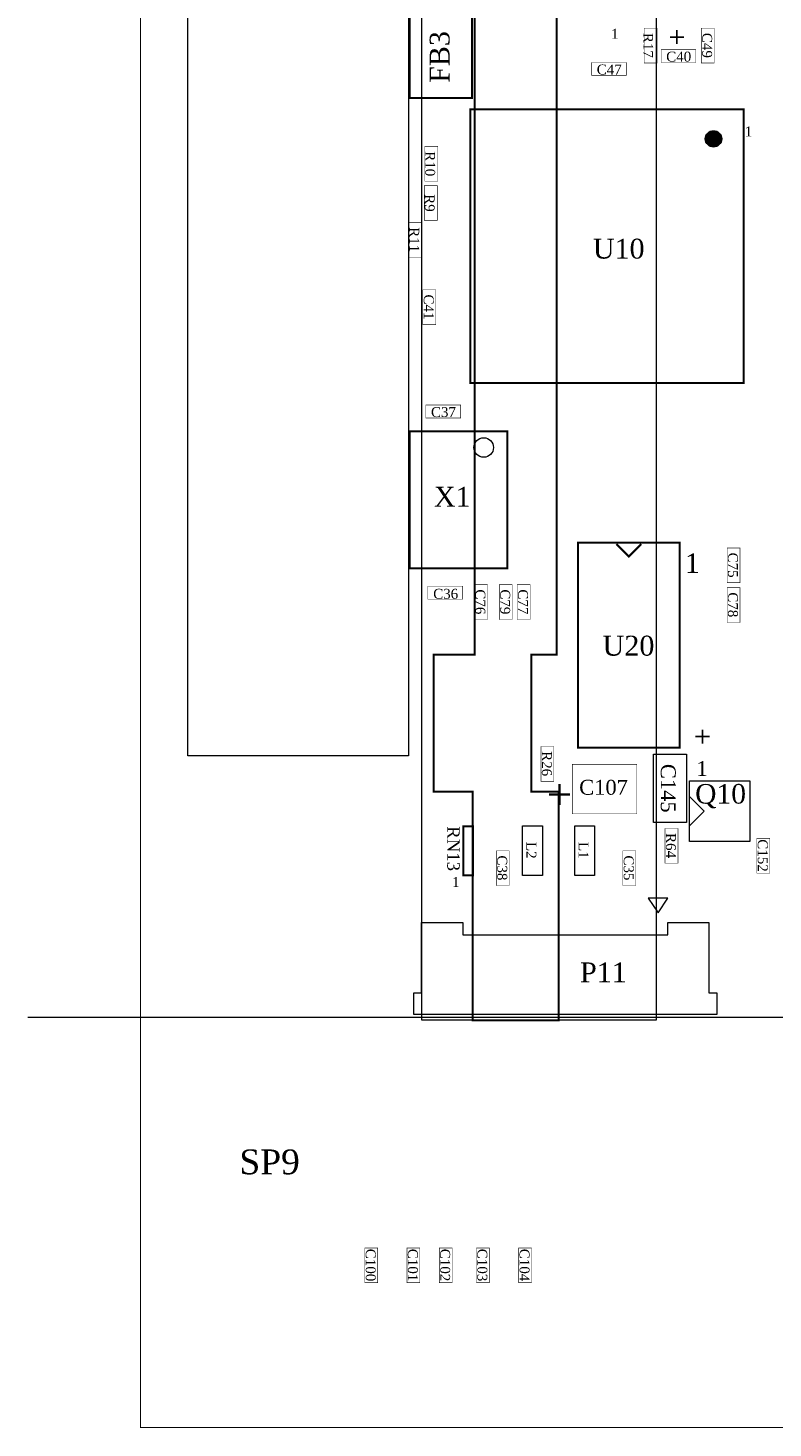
# Model space of a CAD drawing. Header units: inches. Extents: x -48 to 59, y -52 to 60.
# Tile 1 of 3: x -48 to -9, y -52 to 20. Entities that reach past the tile are written whole.
import ezdxf
from ezdxf.enums import TextEntityAlignment as Align

# ---------------------------------------------------------------- set-up
doc = ezdxf.new("R2010")
doc.units = ezdxf.units.IN
doc.header["$MEASUREMENT"] = 0
for name, color, linetype, lineweight, true_color in [('ASSEMBLY_OUTLINES_BTM', 191, 'Continuous', 0, 0xbf7fff), ('ASSEMBLY_REF_DES_BTM', 191, 'Continuous', 0, 0xbf7fff), ('BOARD_OUTLINE', 1, 'Continuous', 0, 0xff0000)]:
    doc.layers.add(name, color=color, linetype=linetype, lineweight=lineweight, true_color=true_color)
doc.styles.get("Standard").update_dxf_attribs({"font": 'TIMES.TTF'})

msp = doc.modelspace()

# ---------------------------------------------------------------- hatches: boundary and pattern name
at = {"layer": 'ASSEMBLY_OUTLINES_BTM', "linetype": 'Continuous'}
msp.add_hatch(color=256, dxfattribs=at).paths.add_polyline_path([(-12.115, 14.208), (-12.115, 14.229), (-12.117, 14.251), (-12.12, 14.273), (-12.124, 14.294), (-12.129, 14.315), (-12.135, 14.336), (-12.142, 14.357), (-12.15, 14.377), (-12.16, 14.396), (-12.17, 14.415), (-12.181, 14.434), (-12.193, 14.452), (-12.206, 14.469), (-12.221, 14.486), (-12.235, 14.502), (-12.251, 14.517), (-12.267, 14.531), (-12.285, 14.545), (-12.302, 14.557), (-12.321, 14.569), (-12.34, 14.579), (-12.359, 14.589), (-12.379, 14.597), (-12.4, 14.605), (-12.421, 14.611), (-12.442, 14.616), (-12.463, 14.62), (-12.485, 14.624), (-12.506, 14.626), (-12.528, 14.626), (-12.55, 14.626), (-12.571, 14.625), (-12.593, 14.622), (-12.614, 14.619), (-12.636, 14.614), (-12.657, 14.608), (-12.677, 14.601), (-12.697, 14.593), (-12.717, 14.584), (-12.736, 14.574), (-12.755, 14.563), (-12.773, 14.551), (-12.791, 14.538), (-12.808, 14.524), (-12.824, 14.509), (-12.839, 14.494), (-12.853, 14.478), (-12.867, 14.461), (-12.88, 14.443), (-12.891, 14.425), (-12.902, 14.406), (-12.912, 14.387), (-12.921, 14.367), (-12.929, 14.346), (-12.935, 14.326), (-12.941, 14.305), (-12.945, 14.283), (-12.949, 14.262), (-12.951, 14.24), (-12.952, 14.219), (-12.952, 14.197), (-12.951, 14.175), (-12.949, 14.153), (-12.945, 14.132), (-12.941, 14.111), (-12.935, 14.09), (-12.929, 14.069), (-12.921, 14.049), (-12.912, 14.029), (-12.902, 14.009), (-12.891, 13.99), (-12.88, 13.972), (-12.867, 13.955), (-12.853, 13.938), (-12.839, 13.921), (-12.824, 13.906), (-12.808, 13.891), (-12.791, 13.877), (-12.773, 13.864), (-12.755, 13.852), (-12.736, 13.841), (-12.717, 13.831), (-12.697, 13.822), (-12.677, 13.814), (-12.657, 13.807), (-12.636, 13.802), (-12.614, 13.797), (-12.593, 13.793), (-12.571, 13.791), (-12.55, 13.789), (-12.528, 13.789), (-12.506, 13.79), (-12.485, 13.792), (-12.463, 13.795), (-12.442, 13.799), (-12.421, 13.804), (-12.4, 13.811), (-12.379, 13.818), (-12.359, 13.827), (-12.34, 13.836), (-12.321, 13.847), (-12.302, 13.858), (-12.285, 13.871), (-12.267, 13.884), (-12.251, 13.898), (-12.235, 13.913), (-12.221, 13.929), (-12.206, 13.946), (-12.193, 13.963), (-12.181, 13.981), (-12.17, 14), (-12.16, 14.019), (-12.15, 14.039), (-12.142, 14.059), (-12.135, 14.079), (-12.129, 14.1), (-12.124, 14.121), (-12.12, 14.143), (-12.117, 14.164), (-12.115, 14.186)])

# ---------------------------------------------------------------- linework, layer by layer
at = {"layer": 'ASSEMBLY_OUTLINES_BTM'}
msp.add_line((-47.62, -30.729), (58.62, -30.729), dxfattribs=at)
for points in [[(25.54, -30.889), (25.54, 33.311), (-15.46, 33.311), (-15.46, -30.889), (-27.46, -30.889), (-27.46, 55.011), (37.54, 55.011), (37.54, -30.889)], [(-39.447, -17.369), (-39.447, 46.893), (-28.144, 46.893), (-28.144, -17.369)], [(-15.596, -20.769), (-15.596, -17.27), (-13.92, -17.27), (-13.92, -20.769)], [(-13.768, -21.738), (-13.768, -18.638), (-10.668, -18.638), (-10.668, -21.738)], [(-22.302, -23.49), (-22.302, -20.95), (-21.286, -20.95), (-21.286, -23.49)], [(-19.635, -23.49), (-19.635, -20.95), (-18.619, -20.95), (-18.619, -23.49)], [(-14.871, -24.643), (-15.871, -24.643), (-15.371, -25.393)], [(-12.371, -30.592), (-27.871, -30.592), (-27.871, -29.492), (-27.471, -29.492), (-27.471, -25.892), (-25.371, -25.892), (-25.371, -26.512), (-14.871, -26.512), (-14.871, -25.892), (-12.771, -25.892), (-12.771, -29.492), (-12.371, -29.492)]]:
    msp.add_lwpolyline(points, close=True, dxfattribs=at)
at = {"layer": 'ASSEMBLY_OUTLINES_BTM', "lineweight": 211, "const_width": 0.102}
for points in [[(-24.76, 54.611), (-24.76, -12.189), (-26.86, -12.189), (-26.86, -19.189), (-24.86, -19.189), (-24.86, -30.889), (-20.46, -30.889), (-20.46, -19.189), (-21.86, -19.189), (-21.86, -12.189), (-20.56, -12.189), (-20.56, 31.611)], [(-17.502, -6.527), (-16.867, -7.162), (-16.232, -6.527)]]:
    msp.add_lwpolyline(points, dxfattribs=at)
for points in [[(-28.093, 16.297), (-28.093, 20.797), (-24.893, 20.797), (-24.893, 16.297)], [(-24.984, 1.717), (-24.984, 15.717), (-10.984, 15.717), (-10.984, 1.717)], [(-28.078, -7.767), (-28.078, -0.757), (-23.078, -0.757), (-23.078, -7.767)], [(-19.467, -16.947), (-19.467, -6.457), (-14.267, -6.457), (-14.267, -16.947)], [(-25.346, -23.47), (-25.346, -20.97), (-24.846, -20.97), (-24.846, -23.47)]]:
    msp.add_lwpolyline(points, close=True, dxfattribs=at)
at = {"layer": 'ASSEMBLY_OUTLINES_BTM', "lineweight": 60, "const_width": 0.0254}
for points in [[(-16.079, 18.09), (-16.079, 19.868), (-15.419, 19.868), (-15.419, 18.09)], [(-13.158, 18.09), (-13.158, 19.868), (-12.498, 19.868), (-12.498, 18.09)], [(-15.215, 18.115), (-15.215, 18.776), (-13.437, 18.776), (-13.437, 18.115)], [(-18.771, 17.455), (-18.771, 18.115), (-16.993, 18.115), (-16.993, 17.455)], [(-27.306, 12.045), (-27.306, 13.823), (-26.645, 13.823), (-26.645, 12.045)], [(-27.331, 10.038), (-27.331, 11.816), (-26.671, 11.816), (-26.671, 10.038)], [(-28.119, 8.158), (-28.119, 9.936), (-27.458, 9.936), (-27.458, 8.158)], [(-27.407, 4.704), (-27.407, 6.482), (-26.747, 6.482), (-26.747, 4.704)], [(-27.255, -0.071), (-27.255, 0.589), (-25.477, 0.589), (-25.477, -0.071)], [(-11.837, -8.504), (-11.837, -6.726), (-11.177, -6.726), (-11.177, -8.504)], [(-24.766, -10.384), (-24.766, -8.606), (-24.105, -8.606), (-24.105, -10.384)], [(-23.496, -10.384), (-23.496, -8.606), (-22.835, -8.606), (-22.835, -10.384)], [(-22.581, -10.384), (-22.581, -8.606), (-21.921, -8.606), (-21.921, -10.384)], [(-27.153, -9.342), (-27.153, -8.682), (-25.375, -8.682), (-25.375, -9.342)], [(-11.837, -10.536), (-11.837, -8.758), (-11.177, -8.758), (-11.177, -10.536)], [(-21.362, -18.664), (-21.362, -16.886), (-20.702, -16.886), (-20.702, -18.664)], [(-19.762, -20.332), (-19.762, -17.792), (-16.46, -17.792), (-16.46, -20.332)], [(-15.012, -22.855), (-15.012, -21.077), (-14.352, -21.077), (-14.352, -22.855)], [(-10.313, -23.363), (-10.313, -21.585), (-9.653, -21.585), (-9.653, -23.363)], [(-23.648, -23.998), (-23.648, -22.22), (-22.988, -22.22), (-22.988, -23.998)], [(-17.171, -23.998), (-17.171, -22.22), (-16.511, -22.22), (-16.511, -23.998)], [(-30.379, -44.318), (-30.379, -42.54), (-29.719, -42.54), (-29.719, -44.318)], [(-28.22, -44.318), (-28.22, -42.54), (-27.56, -42.54), (-27.56, -44.318)], [(-26.569, -44.318), (-26.569, -42.54), (-25.909, -42.54), (-25.909, -44.318)], [(-24.664, -44.318), (-24.664, -42.54), (-24.004, -42.54), (-24.004, -44.318)], [(-22.505, -44.318), (-22.505, -42.54), (-21.845, -42.54), (-21.845, -44.318)]]:
    msp.add_lwpolyline(points, close=True, dxfattribs=at)
at = {"layer": 'ASSEMBLY_OUTLINES_BTM'}
msp.add_lwpolyline([(-13.768, -20.938), (-13.018, -20.188), (-13.768, -19.438)], dxfattribs=at)
at = {"layer": 'ASSEMBLY_OUTLINES_BTM', "lineweight": 0}
for centre, radius in [((-12.533, 14.208), 0.419), ((-24.294, -1.586), 0.5)]:
    msp.add_circle(centre, radius, dxfattribs=at)
at = {"layer": 'BOARD_OUTLINE', "lineweight": 120, "const_width": 0.05}
msp.add_lwpolyline([(-41.86, -51.729), (-41.86, 59.471), (54.14, 59.471), (54.14, -51.729)], close=True, dxfattribs=at)

# ---------------------------------------------------------------- texts
at = {"layer": 'ASSEMBLY_OUTLINES_BTM', "linetype": 'Continuous'}
for height, p in [(0.508, (-17.586, 19.584)), (0.508, (-10.74, 14.588)), (1, (-13.619, -7.5)), (0.762, (-13.118, -18.008)), (0.508, (-25.729, -23.818))]:
    msp.add_text('1', height=height, dxfattribs=at).set_placement(p, align=Align.MIDDLE_CENTER)
for rotation, p in [(90, (-13.586, 19.846)), (-90, (-13.918, -16.808))]:
    msp.add_text('+', height=1.016, rotation=rotation, dxfattribs=at).set_placement(p, align=Align.BOTTOM_RIGHT)
msp.add_text('+', height=1.524, dxfattribs=at).set_placement((-21.061, -18.588), align=Align.TOP_LEFT)
at = {"layer": 'ASSEMBLY_REF_DES_BTM', "linetype": 'Continuous'}
for s, height, rotation, p in [('FB3', 1.016, 90, (-26.552, 18.396)), ('R17', 0.508, -90, (-15.879, 18.991)), ('C49', 0.508, -90, (-12.858, 18.991)), ('R10', 0.508, -90, (-27.035, 12.934)), ('R9', 0.508, -90, (-27.06, 10.927)), ('R11', 0.508, -90, (-27.848, 9.047)), ('C41', 0.508, -90, (-27.107, 5.605)), ('C75', 0.508, -90, (-11.537, -7.603)), ('C76', 0.508, -90, (-24.465, -9.483)), ('C79', 0.508, -90, (-23.195, -9.483)), ('C77', 0.508, -90, (-22.281, -9.483)), ('C78', 0.508, -90, (-11.537, -9.635)), ('R26', 0.508, -90, (-21.062, -17.763)), ('C145', 0.762, -90, (-14.847, -19.02)), ('RN13', 0.635, -90, (-25.841, -22.108)), ('R64', 0.508, -90, (-14.712, -21.954)), ('L2', 0.508, -90, (-21.853, -22.196)), ('L1', 0.508, -90, (-19.186, -22.196)), ('C152', 0.508, -90, (-10.013, -22.462)), ('C38', 0.508, -90, (-23.348, -23.097)), ('C35', 0.508, -90, (-16.871, -23.097)), ('C100', 0.508, -90, (-30.079, -43.417)), ('C101', 0.508, -90, (-27.92, -43.417)), ('C102', 0.508, -90, (-26.269, -43.417)), ('C103', 0.508, -90, (-24.364, -43.417)), ('C104', 0.508, -90, (-22.205, -43.417))]:
    msp.add_text(s, height=height, rotation=rotation, dxfattribs=at).set_placement(p, align=Align.MIDDLE_CENTER)
for s, height, p in [('C40', 0.508, (-14.314, 18.416)), ('C47', 0.508, (-17.87, 17.755)), ('U10', 1.016, (-17.384, 8.59)), ('C37', 0.508, (-26.354, 0.229)), ('X1', 1.016, (-25.905, -4.104)), ('C36', 0.508, (-26.24, -9.071)), ('U20', 1.02, (-16.885, -11.725)), ('C107', 0.762, (-18.161, -18.97)), ('Q10', 1, (-12.171, -19.304)), ('P11', 1.016, (-18.168, -28.438)), ('SP9', 1.27, (-35.253, -38.136))]:
    msp.add_text(s, height=height, dxfattribs=at).set_placement(p, align=Align.MIDDLE_CENTER)

doc.saveas('drawing.dxf')
